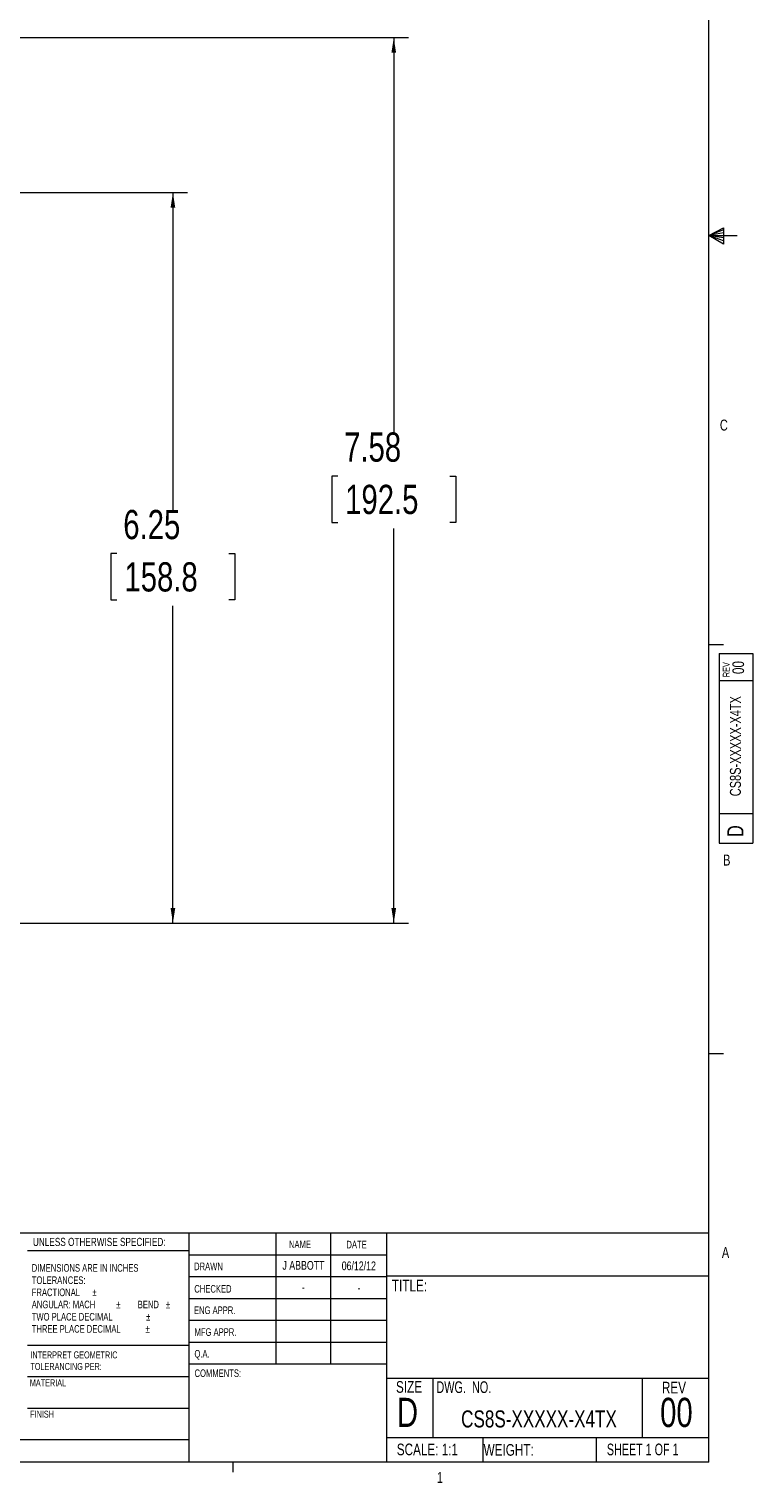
# Model space of a CAD drawing. Header units: inches. Extents: x 0.3 to 33.9, y 0.2 to 21.6.
# Tile 14 of 26: x 27.7 to 33.9, y 0.2 to 12.7. Entities that reach past the tile are written whole.
import ezdxf

# ---------------------------------------------------------------- set-up
doc = ezdxf.new("R2010")
doc.units = ezdxf.units.IN
doc.header["$MEASUREMENT"] = 0
doc.layers.add('SLD-0', color=7, linetype='Continuous', lineweight=15)
doc.styles.add('SLDTEXTSTYLE0', font='TXT', dxfattribs={"width": 0.75})
doc.styles.add('SLDTEXTSTYLE1', font='TXT', dxfattribs={"width": 0.6875})
doc.styles.add('SLDTEXTSTYLE2', font='TXT', dxfattribs={"width": 0.694444})
doc.dimstyles.new('SLDDIMSTYLE0', dxfattribs={"dimtxt": 0.25, "dimasz": 0.13, "dimexe": 0, "dimexo": 0.0625, "dimgap": 0.0625, "dimtad": 0, "dimtih": 1, "dimtoh": 1, "dimrnd": 1e-09, "dimzin": 12, "dimdsep": 46, "dimtxsty": 'SLDTEXTSTYLE0', "dimsah": 1, "dimcen": 0.09, "dimadec": 0, "dimazin": 3, "dimtfac": 1, "dimtofl": 0, "dimtmove": 0, "dimatfit": 3, "dimfxl": 1, "dimfrac": 2, "dimtolj": 1, "dimtzin": 12, "dimarcsym": 0})

# ---------------------------------------------------------------- blocks, each defined once
blk = doc.blocks.new('SW_NOTE_0')
at = {"color": 0, "linetype": 'Continuous', "lineweight": 0, "char_height": 0.06, "attachment_point": 1, "style": 'SLDTEXTSTYLE0'}
for s, insert in [('INTERPRET GEOMETRIC', (0, 0.077)), ('TOLERANCING PER:', (0, -0.022))]:
    blk.add_mtext(s, dxfattribs=dict(at, insert=insert))
blk = doc.blocks.new('SW_NOTE_1')
at = {"color": 0, "linetype": 'Continuous', "lineweight": 0, "char_height": 0.065, "attachment_point": 1, "style": 'SLDTEXTSTYLE0'}
for s, insert in [('DIMENSIONS ARE IN INCHES', (0, 0.084)), ('TOLERANCES:', (0, -0.021)), ('FRACTIONAL', (0, -0.125)), ('%%p', (0.518, -0.125)), ('ANGULAR: MACH', (0, -0.229)), ('%%p', (0.723, -0.229)), ('BEND', (0.907, -0.229)), ('%%p', (1.148, -0.229)), ('TWO PLACE DECIMAL', (0, -0.334)), ('%%p', (0.979, -0.334)), ('THREE PLACE DECIMAL', (0, -0.438)), ('%%p', (0.974, -0.438))]:
    blk.add_mtext(s, dxfattribs=dict(at, insert=insert))
blk = doc.blocks.new('_D_10')
at = {"layer": 'SLD-0'}
for p, q in [((27.236, 11.279), (29.061, 11.279)), ((28.936, 11.279), (28.936, 8.563)), ((28.457, 8.189), (28.406, 8.189)), ((28.406, 8.189), (28.406, 7.792)), ((29.415, 8.189), (29.466, 8.189)), ((29.466, 8.189), (29.466, 7.792)), ((28.406, 7.792), (28.457, 7.792)), ((28.936, 5.025), (28.936, 7.741)), ((29.466, 7.792), (29.415, 7.792)), ((26.866, 5.025), (29.061, 5.025))]:
    blk.add_line(p, q, dxfattribs=at)
for points in [[(28.936, 11.279), (28.916, 11.149), (28.956, 11.149)], [(28.936, 5.025), (28.956, 5.155), (28.916, 5.155)]]:
    blk.add_solid(points, dxfattribs=at)
at = {"layer": 'SLD-0', "char_height": 0.25, "attachment_point": 1, "style": 'SLDTEXTSTYLE0'}
for s, insert in [('6.25', (28.511, 8.562, -2.447)), ('158.8', (28.521, 8.114, -2.447))]:
    blk.add_mtext(s, dxfattribs=dict(at, insert=insert))
blk = doc.blocks.new('_D_11')
at = {"layer": 'SLD-0'}
for p, q in [((23.369, 12.605), (30.951, 12.605)), ((30.826, 12.605), (30.826, 9.226)), ((30.347, 8.852), (30.296, 8.852)), ((30.296, 8.852), (30.296, 8.455)), ((31.305, 8.852), (31.356, 8.852)), ((31.356, 8.852), (31.356, 8.455)), ((30.296, 8.455), (30.347, 8.455)), ((30.826, 5.025), (30.826, 8.404)), ((31.356, 8.455), (31.305, 8.455)), ((26.866, 5.025), (30.951, 5.025))]:
    blk.add_line(p, q, dxfattribs=at)
for points in [[(30.826, 12.605), (30.806, 12.475), (30.846, 12.475)], [(30.826, 5.025), (30.846, 5.155), (30.806, 5.155)]]:
    blk.add_solid(points, dxfattribs=at)
at = {"layer": 'SLD-0', "char_height": 0.25, "attachment_point": 1, "style": 'SLDTEXTSTYLE0'}
for s, insert in [('7.58', (30.401, 9.225, -2.447)), ('192.5', (30.41, 8.777, -2.447))]:
    blk.add_mtext(s, dxfattribs=dict(at, insert=insert))

msp = doc.modelspace()

# ---------------------------------------------------------------- linework, layer by layer
at = {"color": 7, "linetype": 'Continuous', "lineweight": 0}
for p, q in [((33.523, 0.411), (33.523, 21.411)), ((33.523, 10.911), (33.647, 10.976)), ((33.647, 10.958), (33.523, 10.911)), ((33.647, 10.976), (33.647, 10.837)), ((33.647, 10.934), (33.523, 10.911)), ((33.647, 10.891), (33.523, 10.911)), ((33.647, 10.865), (33.523, 10.911)), ((33.647, 10.837), (33.523, 10.911)), ((33.523, 10.911), (33.766, 10.911)), ((33.523, 7.411), (33.648, 7.411)), ((33.61, 7.332), (33.9, 7.332)), ((33.61, 7.332), (33.61, 5.709)), ((33.9, 7.332), (33.9, 5.709)), ((33.9, 7.099), (33.61, 7.099)), ((33.61, 5.965), (33.9, 5.965)), ((33.61, 5.709), (33.9, 5.709)), ((33.523, 3.911), (33.648, 3.911)), ((25.714, 2.375), (33.523, 2.375)), ((29.073, 2.375), (29.073, 0.411)), ((29.817, 2.375), (29.817, 1.25)), ((30.285, 2.375), (30.285, 1.25)), ((30.764, 2.375), (30.764, 0.411)), ((29.073, 2.221), (27.691, 2.221)), ((29.073, 2.187), (30.764, 2.187)), ((29.073, 2), (30.764, 2)), ((30.764, 2.008), (33.523, 2.008)), ((29.073, 1.812), (30.764, 1.812)), ((30.764, 1.625), (29.073, 1.625)), ((27.691, 1.414), (29.073, 1.414)), ((30.764, 1.437), (29.073, 1.437)), ((30.764, 1.25), (29.073, 1.25)), ((27.691, 1.144), (29.073, 1.144)), ((30.764, 1.13), (33.523, 1.13)), ((31.16, 1.13), (31.16, 0.623)), ((32.951, 1.13), (32.951, 0.623)), ((27.691, 0.874), (29.073, 0.874)), ((30.764, 0.623), (33.523, 0.623)), ((31.587, 0.623), (31.587, 0.411)), ((32.559, 0.623), (32.559, 0.411)), ((25.714, 0.607), (29.073, 0.607)), ((33.523, 0.411), (0.523, 0.411)), ((29.448, 0.411), (29.448, 0.326))]:
    msp.add_line(p, q, dxfattribs=at)

# ---------------------------------------------------------------- block references
for name, p in [('SW_NOTE_1', (27.728, 2.023)), ('SW_NOTE_0', (27.716, 1.283))]:
    msp.add_blockref(name, p, dxfattribs=at)

# ---------------------------------------------------------------- texts
for s, insert, char_height, attachment_point, style in [('C', (33.617, 9.335), 0.0938, 1, 'SLDTEXTSTYLE0'), ('B', (33.645, 5.612), 0.0938, 1, 'SLDTEXTSTYLE0'), ('UNLESS OTHERWISE SPECIFIED:', (27.738, 2.332), 0.07, 1, 'SLDTEXTSTYLE0'), ('NAME', (29.929, 2.309), 0.065, 1, 'SLDTEXTSTYLE0'), ('DATE', (30.421, 2.307), 0.065, 1, 'SLDTEXTSTYLE0'), ('A', (33.634, 2.253), 0.0938, 1, 'SLDTEXTSTYLE0'), ('DRAWN', (29.117, 2.12), 0.065, 1, 'SLDTEXTSTYLE0'), ('J ABBOTT', (30.053, 2.134), 0.075, 2, 'SLDTEXTSTYLE0'), ('06/12/12', (30.527, 2.13), 0.075, 2, 'SLDTEXTSTYLE0'), ('CHECKED', (29.119, 1.928), 0.065, 1, 'SLDTEXTSTYLE0'), ('-', (30.052, 1.946), 0.075, 2, 'SLDTEXTSTYLE0'), ('-', (30.528, 1.942), 0.075, 2, 'SLDTEXTSTYLE0'), ('TITLE:', (30.81, 1.973), 0.1, 1, 'SLDTEXTSTYLE0'), ('ENG APPR.', (29.116, 1.745), 0.065, 1, 'SLDTEXTSTYLE0'), ('MFG APPR.', (29.121, 1.558), 0.065, 1, 'SLDTEXTSTYLE0'), ('Q.A.', (29.12, 1.372), 0.065, 1, 'SLDTEXTSTYLE0'), ('MATERIAL', (27.711, 1.121), 0.06, 1, 'SLDTEXTSTYLE0'), ('COMMENTS:', (29.121, 1.206), 0.065, 1, 'SLDTEXTSTYLE0'), ('SIZE', (30.845, 1.106), 0.1, 1, 'SLDTEXTSTYLE0'), ('DWG.  NO.', (31.191, 1.104), 0.1, 1, 'SLDTEXTSTYLE2'), ('REV', (33.121, 1.1), 0.1, 1, 'SLDTEXTSTYLE0'), ('D', (30.853, 0.963), 0.25, 1, 'SLDTEXTSTYLE0'), ('00', (33.245, 0.963), 0.25, 2, 'SLDTEXTSTYLE0'), ('FINISH', (27.714, 0.853), 0.06, 1, 'SLDTEXTSTYLE0'), ('CS8S-XXXXX-X4TX', (32.069, 0.855), 0.14583, 2, 'SLDTEXTSTYLE0'), ('SCALE: 1:1', (30.852, 0.571), 0.1, 1, 'SLDTEXTSTYLE0'), ('WEIGHT:', (31.595, 0.567), 0.1, 1, 'SLDTEXTSTYLE0'), ('SHEET 1 OF 1', (32.65, 0.571), 0.1, 1, 'SLDTEXTSTYLE1'), ('1', (31.195, 0.328), 0.0938, 1, 'SLDTEXTSTYLE0')]:
    msp.add_mtext(s, dxfattribs=dict(at, insert=insert, char_height=char_height, attachment_point=attachment_point, style=style))
at = {"color": 7, "linetype": 'Continuous', "lineweight": 0, "rotation": 90, "style": 'SLDTEXTSTYLE0'}
for s, insert, char_height, attachment_point in [('REV', (33.642, 7.131), 0.06, 1), ('00', (33.724, 7.213), 0.1, 2), ('CS8S-XXXXX-X4TX', (33.703, 6.54), 0.09375, 2), ('D', (33.681, 5.763), 0.138, 1)]:
    msp.add_mtext(s, dxfattribs=dict(at, insert=insert, char_height=char_height, attachment_point=attachment_point))

# ---------------------------------------------------------------- dimensions: what is measured, and where the dimension line sits
at = {"layer": 'SLD-0'}
for base, p2, picture, middle in [((30.826, 12.605), (23.319, 12.605), '_D_11', (30.826, 8.815)), ((28.936, 11.279), (27.186, 11.279), '_D_10', (28.936, 8.152))]:
    dim = msp.add_linear_dim(base=base, p1=(26.816, 5.025), p2=p2, angle=90, dimstyle='SLDDIMSTYLE0', dxfattribs=at)
    dim.commit()
    dim.dimension.update_dxf_attribs({"geometry": picture, "text_midpoint": middle, "dimtype": 160})

doc.saveas('drawing.dxf')
